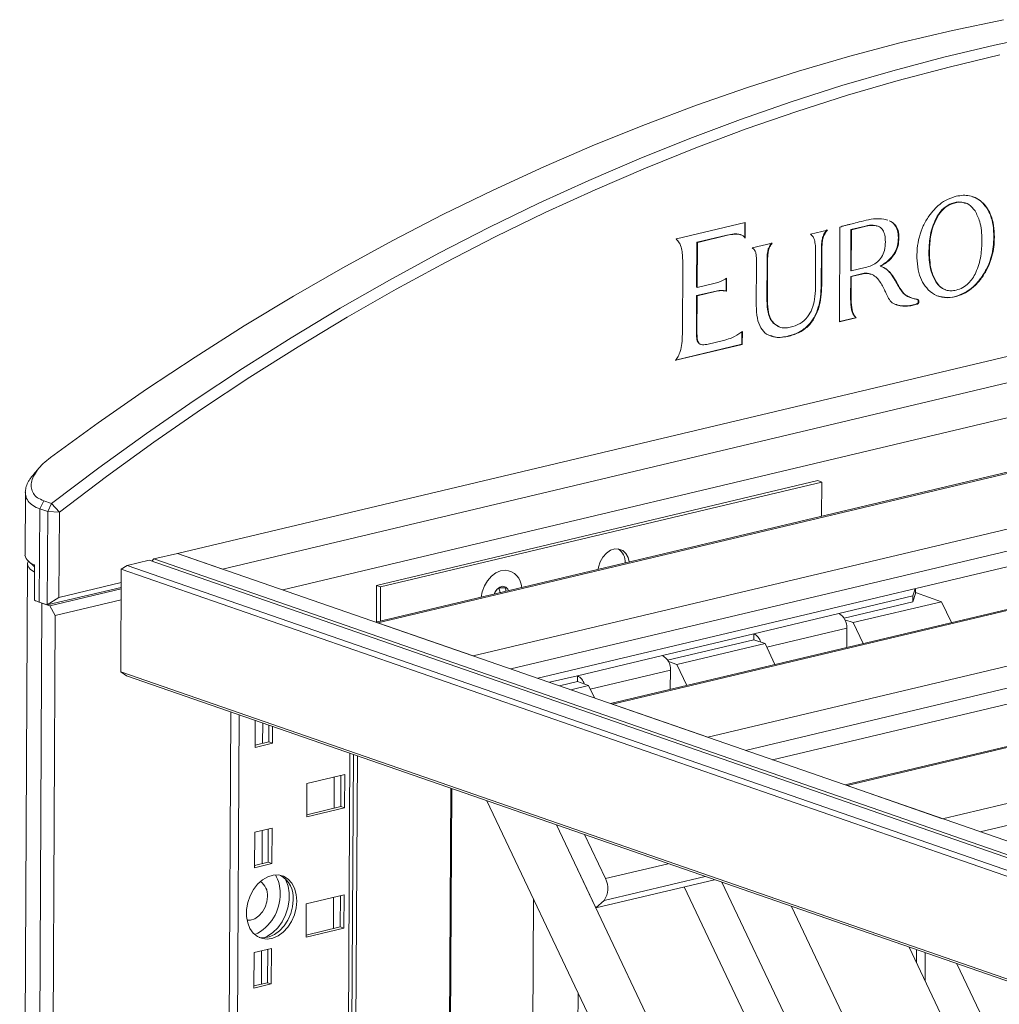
# Model space of a CAD drawing. Header units: millimetres. Extents: x 0 to 420, y 0 to 297.
# Tile 121 of 131: x 332 to 342, y 154 to 164. Entities that reach past the tile are written whole.
import ezdxf

# ---------------------------------------------------------------- set-up
doc = ezdxf.new("R2010")
doc.units = ezdxf.units.MM

msp = doc.modelspace()

# ---------------------------------------------------------------- linework, layer by layer
at = {"color": 7, "linetype": 'Continuous', "lineweight": 18}
for p, q in [((349.5284, 162.4962), (333.9506, 158.7987)), ((334.3885, 158.6469), (349.9663, 162.3444)), ((341.6063, 162.1997), (341.5998, 162.2019)), ((341.7702, 162.2004), (341.7754, 162.1986)), ((339.4651, 162.0098), (338.7967, 161.8512)), ((339.4592, 161.8605), (339.4599, 162.0086)), ((339.4643, 161.8587), (339.4651, 162.0098)), ((340.3834, 161.9672), (340.3786, 161.0472)), ((340.632, 161.9767), (340.4912, 161.9433)), ((340.6371, 161.9749), (340.4963, 161.9415)), ((340.632, 161.9767), (340.6371, 161.9749)), ((340.7502, 161.976), (340.7437, 161.9783)), ((340.8487, 162.0335), (340.8371, 162.0384)), ((341.3087, 162.0334), (341.3138, 162.0316)), ((338.7967, 161.8512), (338.7927, 161.8503)), ((338.9984, 161.8202), (339.2869, 161.8887)), ((339.0036, 161.8184), (339.292, 161.8869)), ((339.2869, 161.8887), (339.292, 161.8869)), ((339.4246, 161.8914), (339.4182, 161.8937)), ((340.2617, 161.9382), (340.0966, 161.899)), ((340.2153, 161.8657), (340.2204, 161.8639)), ((340.4912, 161.9433), (340.4891, 161.5428)), ((340.4912, 161.9433), (340.4963, 161.9415)), ((340.4963, 161.9415), (340.4942, 161.541)), ((340.952, 161.8639), (340.9572, 161.8621)), ((341.879, 161.8693), (341.8841, 161.8675)), ((338.992, 161.3834), (338.9943, 161.8192)), ((338.9943, 161.8192), (338.9994, 161.8174)), ((338.9972, 161.3816), (338.9994, 161.8174)), ((338.9984, 161.8202), (339.0036, 161.8184)), ((339.7256, 161.811), (339.5305, 161.7646)), ((339.6884, 161.7545), (339.6935, 161.7527)), ((340.1481, 161.7183), (340.1464, 161.3793)), ((340.2022, 161.4043), (340.2039, 161.7346)), ((340.2039, 161.7346), (340.209, 161.7328)), ((340.2073, 161.4025), (340.209, 161.7328)), ((341.2479, 161.7198), (341.253, 161.718)), ((338.8571, 161.6269), (338.8534, 160.927)), ((339.574, 161.6204), (339.5718, 161.206)), ((339.6744, 161.2539), (339.6764, 161.6477)), ((339.6764, 161.6477), (339.6816, 161.646)), ((339.6795, 161.2521), (339.6816, 161.646)), ((340.4942, 161.541), (340.6289, 161.5728)), ((340.7738, 161.588), (340.779, 161.5862)), ((339.2836, 161.4701), (339.2705, 161.4621)), ((339.2778, 161.3471), (339.2784, 161.4669)), ((339.2829, 161.3453), (339.2836, 161.4701)), ((340.4877, 161.2664), (340.4888, 161.4876)), ((340.4888, 161.4876), (340.619, 161.5187)), ((340.4888, 161.4876), (340.4939, 161.4859)), ((340.4891, 161.5428), (340.4942, 161.541)), ((340.4928, 161.2646), (340.4939, 161.4859)), ((340.4939, 161.4859), (340.6241, 161.5169)), ((340.619, 161.5187), (340.6241, 161.5169)), ((340.6857, 161.5089), (340.6793, 161.5111)), ((340.8594, 161.5352), (340.8645, 161.5334)), ((341.7625, 161.4849), (341.7677, 161.4831)), ((338.992, 161.3834), (338.9972, 161.3816)), ((339.1722, 161.4231), (338.9972, 161.3816)), ((340.2022, 161.4043), (340.2073, 161.4025)), ((340.9304, 161.4302), (340.9356, 161.4284)), ((341.3153, 161.4351), (341.3204, 161.4333)), ((338.9898, 160.9474), (338.9916, 161.3011)), ((338.9916, 161.3011), (339.1666, 161.3427)), ((338.9916, 161.3011), (338.9967, 161.2993)), ((338.9949, 160.9456), (338.9967, 161.2993)), ((338.9967, 161.2993), (339.1718, 161.3409)), ((339.1666, 161.3427), (339.1718, 161.3409)), ((339.2645, 161.3492), (339.2778, 161.3471)), ((339.2645, 161.3492), (339.2696, 161.3475)), ((339.2696, 161.3475), (339.2829, 161.3453)), ((339.2778, 161.3471), (339.2829, 161.3453)), ((340.9977, 161.3256), (341.0028, 161.3238)), ((341.071, 161.2818), (341.0775, 161.2795)), ((341.405, 161.3589), (341.4115, 161.3566)), ((339.6744, 161.2539), (339.6795, 161.2521)), ((340.4877, 161.2664), (340.4928, 161.2646)), ((341.0666, 161.205), (341.1254, 161.2189)), ((341.0666, 161.205), (341.0718, 161.2032)), ((341.0718, 161.2032), (341.1306, 161.2171)), ((341.1254, 161.2189), (341.1306, 161.2171)), ((341.1451, 161.2429), (341.1502, 161.2411)), ((340.3786, 161.0472), (340.5383, 161.085)), ((340.3787, 161.0502), (340.5331, 161.0868)), ((340.5331, 161.0868), (340.537, 161.0878)), ((340.5331, 161.0868), (340.5383, 161.085)), ((340.537, 161.0878), (340.5422, 161.086)), ((340.5383, 161.085), (340.5422, 161.086)), ((339.7937, 160.9972), (339.7333, 161.0385)), ((339.7333, 161.0385), (339.7384, 161.0367)), ((339.793, 160.9973), (339.7994, 160.9951)), ((338.9898, 160.9474), (338.9949, 160.9456)), ((339.4366, 160.9527), (339.4224, 160.942)), ((339.4308, 160.8287), (339.4314, 160.9488)), ((339.4359, 160.8269), (339.4366, 160.9527)), ((339.8843, 160.9096), (339.8895, 160.9078)), ((338.7853, 160.6755), (339.4308, 160.8287)), ((338.7905, 160.6737), (339.4359, 160.8269)), ((339.0071, 160.8448), (339.0122, 160.843)), ((339.0279, 160.829), (339.0344, 160.8268)), ((339.2653, 160.8694), (339.0907, 160.828)), ((339.4308, 160.8287), (339.4359, 160.8269)), ((338.7866, 160.6728), (338.7905, 160.6737)), ((338.7878, 160.6746), (338.7905, 160.6737)), ((342.3421, 160.1931), (334.9736, 158.4441)), ((343.5545, 159.954), (335.8756, 158.1314)), ((335.8951, 158.1246), (343.5922, 159.9516)), ((332.6074, 159.6289), (332.551, 159.5635)), ((336.8223, 157.8032), (344.5194, 159.6301)), ((335.8836, 158.4879), (340.1683, 159.5049)), ((335.9223, 158.4745), (340.2069, 159.4915)), ((340.1683, 159.5049), (340.2069, 159.4915)), ((340.2069, 159.4915), (340.2052, 159.159)), ((332.4725, 159.3926), (332.4693, 158.7819)), ((332.6131, 159.2305), (332.6506, 159.3097)), ((332.6506, 159.3097), (332.7279, 159.2829)), ((332.7279, 159.2829), (332.6904, 159.2037)), ((332.7279, 159.2829), (332.8031, 159.2003)), ((337.4494, 157.5858), (344.6208, 159.288)), ((332.6131, 159.2305), (332.6084, 158.3251)), ((332.6904, 159.2037), (332.6131, 159.2305)), ((332.6857, 158.2983), (332.6904, 159.2037)), ((332.6904, 159.2037), (332.8031, 159.2003)), ((332.8031, 159.2003), (332.7988, 158.3716)), ((345.8338, 159.1638), (338.1549, 157.3412)), ((338.1744, 157.3344), (345.8715, 159.1614)), ((333.9506, 158.7987), (333.7213, 158.7442)), ((346.8642, 154.3219), (333.9506, 158.7987)), ((334.3885, 158.6469), (333.9506, 158.7987)), ((339.1016, 157.013), (346.7987, 158.84)), ((332.4946, 158.6964), (332.3791, 136.4777)), ((332.4967, 158.7299), (332.5627, 158.6691)), ((333.6752, 158.7333), (333.461, 158.6825)), ((346.8549, 154.1643), (333.6752, 158.7333)), ((333.7213, 158.7442), (333.702, 158.724)), ((346.855, 154.1912), (333.7213, 158.7442)), ((332.561, 158.3439), (332.5628, 158.6887)), ((333.4044, 158.6458), (333.3992, 157.6498)), ((333.4044, 158.6458), (333.461, 158.6825)), ((346.8539, 153.9833), (333.4044, 158.6458)), ((333.461, 158.6825), (346.8542, 154.0394)), ((332.7988, 158.3716), (333.4037, 158.5152)), ((333.4035, 158.4687), (332.6857, 158.2983)), ((332.7114, 158.2894), (333.4034, 158.4536)), ((335.8836, 158.4879), (335.8818, 158.1328)), ((335.8836, 158.4879), (335.9223, 158.4745)), ((335.9223, 158.4745), (335.9205, 158.142)), ((337.0855, 158.4185), (337.0725, 158.4627)), ((339.7287, 156.7956), (346.9001, 158.4978)), ((341.1172, 158.4084), (341.093, 158.3274)), ((341.0933, 158.3849), (341.1145, 158.4557)), ((341.1175, 158.4564), (341.1172, 158.4084)), ((341.1173, 158.4173), (341.3707, 158.3294)), ((332.6342, 158.3162), (332.5187, 136.0974)), ((332.6084, 158.3251), (332.6857, 158.2983)), ((332.7114, 158.2894), (332.6342, 158.3162)), ((332.6857, 158.2983), (332.7988, 158.3716)), ((333.4029, 158.3469), (332.7625, 158.1949)), ((341.0933, 158.3849), (340.3741, 158.2142)), ((341.093, 158.3274), (340.4244, 158.1687)), ((348.1131, 158.3737), (340.4342, 156.551)), ((340.4537, 156.5443), (348.1508, 158.3712)), ((340.5138, 158.126), (341.3707, 158.3294)), ((341.093, 158.3274), (341.0933, 158.3849)), ((341.3707, 158.3294), (341.4667, 158.1273)), ((332.7625, 158.1949), (332.7114, 158.2894)), ((332.6478, 136.1294), (332.7625, 158.1949)), ((335.8951, 158.1246), (336.8223, 157.8032)), ((339.5477, 158.018), (340.3741, 158.2142)), ((340.4322, 158.1543), (340.5138, 158.126)), ((340.5138, 158.126), (340.6097, 157.9239)), ((340.4507, 158.0725), (340.4498, 157.8859)), ((341.3809, 156.2228), (349.078, 158.0498)), ((338.6602, 157.8074), (339.5477, 158.018)), ((338.7106, 157.7619), (339.5474, 157.9606)), ((339.5477, 158.018), (339.5474, 157.9606)), ((339.5474, 157.9606), (339.6569, 157.9226)), ((338.7999, 157.7192), (339.6569, 157.9226)), ((339.6569, 157.9226), (339.7528, 157.7205)), ((337.8339, 157.6112), (338.6602, 157.8074)), ((338.7184, 157.7475), (338.7999, 157.7192)), ((333.3992, 157.6498), (346.7715, 153.014)), ((333.3992, 157.6498), (333.4554, 157.6098)), ((338.7369, 157.6657), (338.7359, 157.4791)), ((338.7999, 157.7192), (338.8959, 157.5171)), ((346.7714, 152.9936), (333.4554, 157.6098)), ((337.5621, 157.5467), (337.8339, 157.6112)), ((337.6603, 157.5127), (337.8336, 157.5538)), ((337.8339, 157.6112), (337.8336, 157.5538)), ((337.8336, 157.5538), (337.943, 157.5158)), ((337.7698, 157.4747), (337.943, 157.5158)), ((337.943, 157.5158), (338.0005, 157.3947)), ((338.1744, 157.3344), (339.1016, 157.013)), ((334.4694, 157.2583), (334.3638, 136.9347)), ((334.7059, 157.1763), (334.7045, 156.915)), ((334.7783, 157.1512), (334.7773, 156.9533)), ((334.8368, 156.9674), (334.8376, 157.1306)), ((334.8729, 156.9549), (334.8737, 157.1181)), ((334.7045, 156.915), (334.8729, 156.9549)), ((334.7046, 156.9361), (334.8368, 156.9674)), ((334.8368, 156.9674), (334.8729, 156.9549)), ((335.5634, 138.593), (335.6583, 156.8461)), ((335.6975, 156.8326), (335.603, 138.6477)), ((335.5743, 156.6527), (335.2071, 156.5656)), ((335.4731, 156.6287), (335.4715, 156.3242)), ((335.5366, 156.3396), (335.5382, 156.6442)), ((335.5726, 156.3271), (335.5743, 156.6527)), ((335.2071, 156.5656), (335.2054, 156.2399)), ((336.6053, 156.5179), (336.5189, 139.9139)), ((336.5285, 139.9272), (336.6148, 156.5146)), ((340.4537, 156.5443), (341.3809, 156.2228)), ((335.2054, 156.2399), (335.5726, 156.3271)), ((335.2055, 156.261), (335.5366, 156.3396)), ((335.5366, 156.3396), (335.5726, 156.3271)), ((341.5054, 146.807), (336.9547, 156.3967)), ((334.8686, 156.1313), (334.7002, 156.0914)), ((334.8307, 155.799), (334.8324, 156.1227)), ((334.8668, 155.7865), (334.8686, 156.1313)), ((337.6321, 156.1619), (338.0143, 155.3565)), ((337.6321, 156.1619), (341.8472, 147.2794)), ((334.7002, 156.0914), (334.6985, 155.7466)), ((334.7729, 156.1086), (334.7712, 155.7849)), ((338.1057, 155.6409), (337.903, 156.068)), ((334.6985, 155.7466), (334.8668, 155.7865)), ((334.6986, 155.7677), (334.8307, 155.799)), ((334.6986, 155.7724), (334.7067, 155.7696)), ((334.8307, 155.799), (334.8668, 155.7865)), ((338.0143, 155.3565), (339.1664, 155.63)), ((338.8712, 155.5599), (342.4229, 148.0753)), ((342.6569, 148.3988), (339.237, 155.6055)), ((335.5683, 155.4843), (335.201, 155.3972)), ((335.467, 155.4603), (335.4654, 155.1558)), ((335.5305, 155.1712), (335.5321, 155.4758)), ((335.5666, 155.1587), (335.5683, 155.4843)), ((337.4062, 155.4453), (337.3313, 141.0368)), ((335.201, 155.3972), (335.1993, 155.0715)), ((338.0143, 155.3565), (338.0931, 155.4289)), ((339.9144, 155.3707), (342.9987, 148.8712)), ((335.1993, 155.0715), (335.5666, 155.1587)), ((335.1994, 155.0926), (335.5305, 155.1712)), ((335.5305, 155.1712), (335.5666, 155.1587)), ((341.0556, 154.9751), (343.5745, 149.6671)), ((334.6942, 154.923), (334.6924, 154.5782)), ((334.8625, 154.9629), (334.6942, 154.923)), ((334.7668, 154.9402), (334.7651, 154.6165)), ((334.8247, 154.6306), (334.8263, 154.9543)), ((334.8607, 154.6181), (334.8625, 154.9629)), ((341.1282, 154.9499), (341.1275, 154.8236)), ((341.2126, 154.9207), (341.2111, 154.6473)), ((343.8085, 149.9906), (341.5194, 154.8143)), ((334.6924, 154.5782), (334.8607, 154.6181)), ((334.6925, 154.5993), (334.8247, 154.6306)), ((334.8247, 154.6306), (334.8607, 154.6181)), ((337.84, 154.531), (337.7731, 141.6475))]:
    msp.add_line(p, q, dxfattribs=at)
at = {"color": 8, "linetype": 'Continuous', "lineweight": 18}
for p, q in [((337.1874, 157.6766), (344.6216, 159.4412)), ((339.4667, 156.8864), (346.9009, 158.651)), ((339.6733, 157.8879), (340.4507, 158.0725)), ((341.746, 156.0963), (349.1802, 157.8609)), ((337.9595, 157.4811), (338.7369, 157.6657)), ((334.5503, 157.2303), (334.4478, 137.5183)), ((335.6243, 156.8579), (335.5291, 138.5456)), ((338.1057, 155.6409), (338.7166, 155.7859)), ((338.0931, 155.4289), (339.0746, 155.6618))]:
    msp.add_line(p, q, dxfattribs=at)
at = {"color": 7, "linetype": 'Continuous', "lineweight": 18, "flags": 128}
for points in [[(341.9738, 163.9804), (341.4761, 163.8759), (340.9781, 163.7577), (340.4802, 163.6259), (339.9827, 163.4804), (339.4856, 163.3214), (338.9893, 163.1489), (338.494, 162.963), (338, 162.7639), (337.5075, 162.5516), (337.0167, 162.3261), (336.5278, 162.0877), (336.0412, 161.8365), (335.557, 161.5724), (335.0754, 161.2958), (334.5968, 161.0067), (334.1213, 160.7052), (333.6491, 160.3916), (333.1806, 160.0659), (332.7158, 159.7283)], [(332.7279, 159.2829), (333.1858, 159.6283), (333.6477, 159.962), (334.1133, 160.2841), (334.5825, 160.5942), (335.0549, 160.8923), (335.5304, 161.1782), (336.0087, 161.4518), (336.4897, 161.7129), (336.973, 161.9615), (337.4585, 162.1974), (337.9459, 162.4204), (338.435, 162.6306), (338.9256, 162.8277), (339.4173, 163.0118), (339.9101, 163.1827), (340.4036, 163.3402), (340.8977, 163.4845), (341.392, 163.6153), (341.8863, 163.7326), (342.3805, 163.8365)], [(341.9368, 163.638), (341.4438, 163.521), (340.9508, 163.3905), (340.4581, 163.2467), (339.9659, 163.0895), (339.4745, 162.9191), (338.984, 162.7356), (338.4948, 162.5389), (338.007, 162.3293), (337.5209, 162.1069), (337.0367, 161.8716), (336.5547, 161.6237), (336.0751, 161.3633), (335.598, 161.0905), (335.1238, 160.8053), (334.6527, 160.508), (334.1848, 160.1988), (333.7204, 159.8776), (333.2598, 159.5447), (332.8031, 159.2003)], [(338.3362, 158.7154), (338.3259, 158.7578), (338.3044, 158.7972), (338.2742, 158.8256), (338.2373, 158.8408), (338.1965, 158.8417), (338.155, 158.8283), (338.1156, 158.8015), (338.0814, 158.7633), (338.0549, 158.7166), (338.038, 158.6648), (338.0343, 158.6438)], [(332.5027, 158.7244), (332.4996, 158.7183), (332.4947, 158.6993), (332.4972, 158.6803), (332.5068, 158.6615), (332.5236, 158.643), (332.5473, 158.6252), (332.5624, 158.6161)], [(336.8999, 158.3745), (336.9106, 158.4261), (336.9321, 158.4825), (336.9625, 158.5335), (337.0001, 158.5763), (337.0428, 158.6086), (337.0885, 158.6288), (337.1345, 158.6356)], [(337.1663, 158.4377), (337.1597, 158.4511), (337.1386, 158.4722), (337.111, 158.4796), (337.0811, 158.4722), (337.0535, 158.4511), (337.0325, 158.4194), (337.0265, 158.4045)], [(335.1094, 155.4233), (335.104, 155.4878), (335.0875, 155.5466), (335.0605, 155.5969), (335.0243, 155.6363), (334.9807, 155.6631), (334.9316, 155.676), (334.8794, 155.6743), (334.8266, 155.6582), (334.7754, 155.6283), (334.7285, 155.5862), (334.6879, 155.5337), (334.6556, 155.4733), (334.6331, 155.4079), (334.6214, 155.3405), (334.621, 155.2742), (334.6321, 155.2122), (334.654, 155.1574), (334.6857, 155.1122), (334.7259, 155.0789), (334.7725, 155.0589), (334.8234, 155.0533), (334.8763, 155.0623), (334.9286, 155.0854), (334.9779, 155.1216), (335.0219, 155.1692), (335.0585, 155.2259), (335.0861, 155.2892), (335.1034, 155.356), (335.1094, 155.4233)], [(334.9926, 155.6452), (335.0023, 155.6274), (335.0245, 155.5679), (335.0357, 155.5013), (335.0354, 155.4305), (335.0235, 155.3584), (335.0005, 155.2882), (334.9675, 155.2226), (334.9257, 155.1646), (334.8771, 155.1166), (334.8236, 155.0806), (334.7918, 155.066)], [(334.8245, 155.4684), (334.8185, 155.4154), (334.8017, 155.3636), (334.7752, 155.3169), (334.7409, 155.2787), (334.7016, 155.252), (334.66, 155.2385), (334.6259, 155.2383)], [(334.7421, 155.07), (334.7874, 155.0658), (334.8402, 155.0748), (334.8925, 155.0979), (334.9418, 155.1341), (334.9858, 155.1817), (335.0225, 155.2384), (335.0501, 155.3017), (335.0673, 155.3685), (335.0734, 155.4358)]]:
    msp.add_lwpolyline(points, dxfattribs=at)
at = {"color": 7, "linetype": 'Continuous', "lineweight": 18}
for centre, radius, start, end in [((338.1433, 158.7125), 0.1562, 357.87478, 55.9855), ((332.59, 158.8095), 0.1239, 192.8614, 257.29567), ((337.1181, 158.4615), 0.1749, 2.06381, 84.61592), ((332.7824, 158.8323), 0.5362, 245.61225, 251.06547), ((340.3007, 158.0829), 0.1503, 356.01463, 60.81353), ((339.492, 157.9042), 0.1268, 15.19035, 63.91395), ((338.5869, 157.6761), 0.1503, 356.01463, 60.81353), ((337.7781, 157.4974), 0.1268, 15.19035, 63.91395), ((334.6016, 155.5067), 0.3454, 358.47782, 29.5188), ((334.8269, 155.4586), 0.2475, 354.70448, 59.90736), ((337.9369, 155.5445), 0.1944, 323.48936, 29.73531), ((334.6666, 155.4815), 0.1584, 355.26595, 55.79038), ((334.5175, 155.4854), 0.4296, 295.32168, 1.6117)]:
    msp.add_arc(centre, radius, start, end, dxfattribs=at)
for points, knots in [([(341.5137, 162.2657), (341.4854, 162.2571), (341.4303, 162.2405), (341.3572, 162.1934), (341.296, 162.1374), (341.2639, 162.095), (341.2477, 162.0735)], [0, 0, 0, 0, 0.290094, 0.565925, 0.780613, 1, 1, 1, 1]), ([(341.7754, 162.1986), (341.7552, 162.2158), (341.7152, 162.25), (341.647, 162.2726), (341.5793, 162.2779), (341.5359, 162.2698), (341.5137, 162.2657)], [0, 0, 0, 0, 0.277766, 0.550566, 0.769955, 1, 1, 1, 1]), ([(341.7702, 162.2004), (341.7503, 162.2185), (341.7204, 162.2458), (341.6831, 162.2568), (341.6706, 162.2605)], [0, 0, 0, 0, 0.66274, 1, 1, 1, 1]), ([(341.5989, 162.1969), (341.5851, 162.2023), (341.5448, 162.218), (341.4757, 162.2013), (341.4053, 162.1653), (341.3485, 162.1084), (341.3223, 162.059), (341.3087, 162.0334)], [0, 0, 0, 0, 0.141044, 0.409934, 0.607127, 0.796889, 1, 1, 1, 1]), ([(341.696, 162.1235), (341.6775, 162.1467), (341.6415, 162.1921), (341.5603, 162.2145), (341.4812, 162.2005), (341.4103, 162.1633), (341.3537, 162.1067), (341.3274, 162.0572), (341.3138, 162.0316)], [0, 0, 0, 0, 0.190526, 0.371872, 0.568503, 0.712704, 0.851471, 1, 1, 1, 1]), ([(341.879, 161.8693), (341.8778, 161.908), (341.8756, 161.9828), (341.8508, 162.076), (341.8154, 162.149), (341.7853, 162.1832), (341.7702, 162.2004)], [0, 0, 0, 0, 0.296649, 0.573384, 0.785428, 1, 1, 1, 1]), ([(341.8841, 161.8675), (341.883, 161.9062), (341.8808, 161.981), (341.8559, 162.0742), (341.8206, 162.1472), (341.7905, 162.1814), (341.7754, 162.1986)], [0, 0, 0, 0, 0.296649, 0.573384, 0.785428, 1, 1, 1, 1]), ([(340.8371, 162.0384), (340.8031, 162.0437), (340.7381, 162.0538), (340.6699, 162.0396), (340.6373, 162.0327)], [0, 0, 0, 0, 0.5229601, 1, 1, 1, 1]), ([(341.2477, 162.0735), (341.2282, 162.0423), (341.1891, 161.9801), (341.1516, 161.871), (341.1321, 161.7552), (341.1304, 161.637), (341.1463, 161.5252), (341.182, 161.4275), (341.2214, 161.3812), (341.241, 161.3581)], [0, 0, 0, 0, 0.13639, 0.272152, 0.414433, 0.566983, 0.717691, 0.859358, 1, 1, 1, 1]), ([(341.7633, 161.8387), (341.7622, 161.8711), (341.76, 161.9331), (341.7423, 162.0332), (341.7131, 162.09), (341.696, 162.1235)], [0, 0, 0, 0, 0.309102, 0.592215, 1, 1, 1, 1]), ([(340.439, 161.9832), (340.428, 161.9803), (340.4094, 161.9755), (340.3909, 161.9696), (340.3834, 161.9672)], [0, 0, 0, 0, 0.593489, 1, 1, 1, 1]), ([(340.6373, 162.0327), (340.6082, 162.0255), (340.5582, 162.013), (340.4976, 161.9978), (340.4606, 161.9886), (340.4445, 161.9845), (340.439, 161.9832)], [0, 0, 0, 0, 0.440691, 0.7564, 0.916778, 1, 1, 1, 1]), ([(340.7434, 161.975), (340.7313, 161.9792), (340.6964, 161.9912), (340.6574, 161.9824), (340.632, 161.9767)], [0, 0, 0, 0, 0.347655, 1, 1, 1, 1]), ([(340.8254, 161.823), (340.8245, 161.8454), (340.8229, 161.8872), (340.8027, 161.9394), (340.765, 161.9747), (340.7073, 161.9879), (340.6622, 161.9795), (340.6371, 161.9749)], [0, 0, 0, 0, 0.192043, 0.357986, 0.519027, 0.733289, 1, 1, 1, 1]), ([(340.952, 161.8639), (340.9505, 161.8885), (340.9476, 161.9366), (340.9183, 161.9892), (340.8875, 162.0175), (340.8674, 162.0253), (340.8614, 162.0276)], [0, 0, 0, 0, 0.3235, 0.631768, 0.890745, 1, 1, 1, 1]), ([(340.9572, 161.8621), (340.9557, 161.8868), (340.9527, 161.9348), (340.9235, 161.9875), (340.8912, 162.0168), (340.8693, 162.025), (340.8616, 162.0279)], [0, 0, 0, 0, 0.313797, 0.61282, 0.864029, 1, 1, 1, 1]), ([(341.3087, 162.0334), (341.2981, 162.0081), (341.2761, 161.9556), (341.2524, 161.8488), (341.2496, 161.7701), (341.2479, 161.7198)], [0, 0, 0, 0, 0.252128, 0.522477, 1, 1, 1, 1]), ([(341.3138, 162.0316), (341.3032, 162.0063), (341.2813, 161.9538), (341.2575, 161.847), (341.2548, 161.7683), (341.253, 161.718)], [0, 0, 0, 0, 0.252128, 0.522477, 1, 1, 1, 1]), ([(338.7927, 161.8503), (338.8041, 161.8392), (338.8284, 161.8154), (338.8462, 161.7594), (338.856, 161.6957), (338.8567, 161.6509), (338.8571, 161.6269)], [0, 0, 0, 0, 0.226291, 0.484201, 0.722885, 1, 1, 1, 1]), ([(339.2869, 161.8887), (339.3101, 161.893), (339.3513, 161.9008), (339.3968, 161.9025), (339.4155, 161.8936), (339.4184, 161.8923)], [0, 0, 0, 0, 0.519674, 0.926053, 1, 1, 1, 1]), ([(339.292, 161.8869), (339.3154, 161.8917), (339.357, 161.9003), (339.4087, 161.8979), (339.4451, 161.8848), (339.4582, 161.8669), (339.4643, 161.8587)], [0, 0, 0, 0, 0.371813, 0.662567, 0.844242, 1, 1, 1, 1]), ([(340.0966, 161.899), (340.1062, 161.8904), (340.1225, 161.8756), (340.1321, 161.8529), (340.1361, 161.8435)], [0, 0, 0, 0, 0.581332, 1, 1, 1, 1]), ([(340.2039, 161.7346), (340.2038, 161.7636), (340.2037, 161.807), (340.2124, 161.8511), (340.2153, 161.8657)], [0, 0, 0, 0, 0.6673224, 1, 1, 1, 1]), ([(340.209, 161.7328), (340.209, 161.7618), (340.2088, 161.8052), (340.2175, 161.8493), (340.2204, 161.8639)], [0, 0, 0, 0, 0.6673224, 1, 1, 1, 1]), ([(340.2153, 161.8657), (340.2209, 161.8801), (340.2315, 161.9073), (340.2485, 161.9295), (340.2566, 161.94)], [0, 0, 0, 0, 0.526883, 1, 1, 1, 1]), ([(340.2204, 161.8639), (340.226, 161.8783), (340.2366, 161.9055), (340.2537, 161.9277), (340.2617, 161.9382)], [0, 0, 0, 0, 0.526883, 1, 1, 1, 1]), ([(340.7738, 161.588), (340.8031, 161.6057), (340.8566, 161.6382), (340.9161, 161.7115), (340.9474, 161.7901), (340.9504, 161.8388), (340.952, 161.8639)], [0, 0, 0, 0, 0.324562, 0.592048, 0.789044, 1, 1, 1, 1]), ([(340.779, 161.5862), (340.8083, 161.6039), (340.8617, 161.6364), (340.9212, 161.7097), (340.9525, 161.7883), (340.9556, 161.837), (340.9572, 161.8621)], [0, 0, 0, 0, 0.324562, 0.592048, 0.789044, 1, 1, 1, 1]), ([(341.7625, 161.4849), (341.7821, 161.5163), (341.8211, 161.5788), (341.8558, 161.6797), (341.8753, 161.7775), (341.8777, 161.8381), (341.879, 161.8693)], [0, 0, 0, 0, 0.273121, 0.544415, 0.765505, 1, 1, 1, 1]), ([(341.7677, 161.4831), (341.7873, 161.5145), (341.8262, 161.577), (341.861, 161.6779), (341.8804, 161.7757), (341.8829, 161.8363), (341.8841, 161.8675)], [0, 0, 0, 0, 0.273121, 0.544415, 0.765505, 1, 1, 1, 1]), ([(338.9943, 161.8192), (338.995, 161.8193), (338.9964, 161.8197), (338.9978, 161.82), (338.9984, 161.8202)], [0, 0, 0, 0, 0.5245, 1, 1, 1, 1]), ([(338.9994, 161.8174), (339.0002, 161.8176), (339.0015, 161.8179), (339.0029, 161.8183), (339.0036, 161.8184)], [0, 0, 0, 0, 0.5245, 1, 1, 1, 1]), ([(339.5305, 161.7646), (339.5396, 161.7581), (339.5548, 161.7473), (339.5627, 161.7278), (339.5659, 161.7201)], [0, 0, 0, 0, 0.605272, 1, 1, 1, 1]), ([(339.6764, 161.6477), (339.6765, 161.6712), (339.6767, 161.7067), (339.6854, 161.7424), (339.6884, 161.7545)], [0, 0, 0, 0, 0.661299, 1, 1, 1, 1]), ([(339.6816, 161.646), (339.6817, 161.6694), (339.6818, 161.7049), (339.6906, 161.7406), (339.6935, 161.7527)], [0, 0, 0, 0, 0.661299, 1, 1, 1, 1]), ([(339.6884, 161.7545), (339.693, 161.7655), (339.7018, 161.7864), (339.7145, 161.8043), (339.7205, 161.8127)], [0, 0, 0, 0, 0.526703, 1, 1, 1, 1]), ([(339.6935, 161.7527), (339.6982, 161.7637), (339.707, 161.7846), (339.7196, 161.8025), (339.7256, 161.811)], [0, 0, 0, 0, 0.526703, 1, 1, 1, 1]), ([(340.1361, 161.8435), (340.14, 161.8249), (340.1483, 161.7849), (340.1482, 161.7416), (340.1481, 161.7183)], [0, 0, 0, 0, 0.463729, 1, 1, 1, 1]), ([(340.6289, 161.5728), (340.6512, 161.5791), (340.692, 161.5907), (340.7472, 161.6244), (340.7917, 161.6737), (340.8211, 161.7441), (340.8239, 161.7954), (340.8254, 161.823)], [0, 0, 0, 0, 0.229982, 0.420123, 0.585201, 0.77678, 1, 1, 1, 1]), ([(341.7035, 161.5254), (341.7139, 161.5507), (341.7356, 161.6031), (341.7589, 161.7097), (341.7616, 161.7884), (341.7633, 161.8387)], [0, 0, 0, 0, 0.251049, 0.521259, 1, 1, 1, 1]), ([(339.5659, 161.7201), (339.5682, 161.708), (339.5742, 161.6761), (339.574, 161.6418), (339.574, 161.6204)], [0, 0, 0, 0, 0.377962, 1, 1, 1, 1]), ([(341.2479, 161.7198), (341.2491, 161.6875), (341.2513, 161.6255), (341.269, 161.5254), (341.2981, 161.4686), (341.3153, 161.4351)], [0, 0, 0, 0, 0.30882, 0.591977, 1, 1, 1, 1]), ([(341.253, 161.718), (341.2542, 161.6857), (341.2564, 161.6238), (341.2741, 161.5236), (341.3032, 161.4668), (341.3204, 161.4333)], [0, 0, 0, 0, 0.30882, 0.591977, 1, 1, 1, 1]), ([(340.8594, 161.5352), (340.8453, 161.5477), (340.8194, 161.5707), (340.7881, 161.5825), (340.7738, 161.588)], [0, 0, 0, 0, 0.543728, 1, 1, 1, 1]), ([(340.8645, 161.5334), (340.8504, 161.5459), (340.8245, 161.5689), (340.7932, 161.5808), (340.779, 161.5862)], [0, 0, 0, 0, 0.543728, 1, 1, 1, 1]), ([(340.619, 161.5187), (340.6393, 161.5198), (340.6609, 161.5209), (340.6787, 161.5109), (340.6797, 161.5103)], [0, 0, 0, 0, 0.94485, 1, 1, 1, 1]), ([(340.6241, 161.5169), (340.6438, 161.5162), (340.6831, 161.5147), (340.7476, 161.478), (340.7782, 161.4275), (340.7976, 161.3954)], [0, 0, 0, 0, 0.267253, 0.534671, 1, 1, 1, 1]), ([(340.9304, 161.4302), (340.9169, 161.4542), (340.8956, 161.492), (340.8691, 161.5237), (340.8594, 161.5352)], [0, 0, 0, 0, 0.635242, 1, 1, 1, 1]), ([(340.9356, 161.4284), (340.922, 161.4525), (340.9008, 161.4903), (340.8742, 161.5219), (340.8645, 161.5334)], [0, 0, 0, 0, 0.635242, 1, 1, 1, 1]), ([(341.241, 161.3581), (341.2681, 161.336), (341.3225, 161.2916), (341.4281, 161.2752), (341.5306, 161.2939), (341.6237, 161.3378), (341.7027, 161.3993), (341.7459, 161.455), (341.7677, 161.4831)], [0, 0, 0, 0, 0.182983, 0.366191, 0.561653, 0.709745, 0.853485, 1, 1, 1, 1]), ([(341.3348, 161.2992), (341.3632, 161.2917), (341.4267, 161.2749), (341.5257, 161.2963), (341.6185, 161.3395), (341.6976, 161.4011), (341.7407, 161.4568), (341.7625, 161.4849)], [0, 0, 0, 0, 0.199422, 0.446315, 0.633373, 0.814933, 1, 1, 1, 1]), ([(341.5139, 161.3548), (341.5356, 161.3616), (341.5775, 161.3747), (341.6314, 161.4166), (341.6735, 161.468), (341.6933, 161.5058), (341.7035, 161.5254)], [0, 0, 0, 0, 0.290149, 0.558662, 0.77175, 1, 1, 1, 1]), ([(339.2705, 161.4621), (339.2534, 161.453), (339.2211, 161.4359), (339.1879, 161.4272), (339.1722, 161.4231)], [0, 0, 0, 0, 0.5270613, 1, 1, 1, 1]), ([(339.8843, 160.9096), (339.9202, 160.9204), (339.9868, 160.9404), (340.0772, 161.007), (340.1398, 161.094), (340.1775, 161.1911), (340.1984, 161.2943), (340.2009, 161.366), (340.2022, 161.4043)], [0, 0, 0, 0, 0.203541, 0.377967, 0.541348, 0.676317, 0.826968, 1, 1, 1, 1]), ([(339.8895, 160.9078), (339.9253, 160.9186), (339.9919, 160.9386), (340.0823, 161.0052), (340.145, 161.0922), (340.1826, 161.1893), (340.2036, 161.2925), (340.206, 161.3642), (340.2073, 161.4025)], [0, 0, 0, 0, 0.203541, 0.377967, 0.541348, 0.676317, 0.826968, 1, 1, 1, 1]), ([(340.1464, 161.3793), (340.1449, 161.3415), (340.1423, 161.2721), (340.1168, 161.173), (340.0693, 161.0873), (339.9935, 161.0217), (339.9339, 161.0035), (339.9014, 160.9936)], [0, 0, 0, 0, 0.219072, 0.402083, 0.56565, 0.763715, 1, 1, 1, 1]), ([(340.7976, 161.3954), (340.8055, 161.3792), (340.8186, 161.3524), (340.8314, 161.3254), (340.8365, 161.3147)], [0, 0, 0, 0, 0.60299, 1, 1, 1, 1]), ([(340.9977, 161.3256), (340.9861, 161.3408), (340.9614, 161.3731), (340.9411, 161.4104), (340.9304, 161.4302)], [0, 0, 0, 0, 0.470214, 1, 1, 1, 1]), ([(341.0028, 161.3238), (340.9912, 161.339), (340.9665, 161.3714), (340.9463, 161.4087), (340.9356, 161.4284)], [0, 0, 0, 0, 0.470214, 1, 1, 1, 1]), ([(341.3153, 161.4351), (341.3288, 161.4167), (341.3538, 161.3825), (341.3895, 161.3667), (341.406, 161.3595)], [0, 0, 0, 0, 0.538353, 1, 1, 1, 1]), ([(341.3204, 161.4333), (341.334, 161.4153), (341.3604, 161.3804), (341.4109, 161.3537), (341.4628, 161.3457), (341.4965, 161.3517), (341.5139, 161.3548)], [0, 0, 0, 0, 0.2869441, 0.5555549, 0.770066, 1, 1, 1, 1]), ([(339.1666, 161.3427), (339.1862, 161.3467), (339.2194, 161.3535), (339.2514, 161.3505), (339.2645, 161.3492)], [0, 0, 0, 0, 0.591586, 1, 1, 1, 1]), ([(339.1718, 161.3409), (339.1914, 161.3449), (339.2246, 161.3517), (339.2566, 161.3487), (339.2696, 161.3475)], [0, 0, 0, 0, 0.591586, 1, 1, 1, 1]), ([(340.8365, 161.3147), (340.8404, 161.3065), (340.8468, 161.2928), (340.8534, 161.2793), (340.856, 161.274)], [0, 0, 0, 0, 0.602706, 1, 1, 1, 1]), ([(341.0717, 161.2817), (341.0711, 161.2819), (341.0567, 161.2859), (341.0303, 161.2976), (341.0084, 161.3164), (340.9977, 161.3256)], [0, 0, 0, 0, 0.024369, 0.521023, 1, 1, 1, 1]), ([(341.1374, 161.2648), (341.1373, 161.2648), (341.137, 161.2649), (341.136, 161.265), (341.1334, 161.2654), (341.1259, 161.2667), (341.1057, 161.2708), (341.0741, 161.28), (341.0354, 161.2955), (341.0136, 161.3145), (341.0028, 161.3238)], [0, 0, 0, 0, 0.002307, 0.006492, 0.018902, 0.05558, 0.160506, 0.435215, 0.722724, 1, 1, 1, 1]), ([(339.5718, 161.206), (339.5733, 161.1639), (339.5761, 161.0858), (339.61, 160.987), (339.673, 160.9172), (339.7707, 160.887), (339.8474, 160.9004), (339.8895, 160.9078)], [0, 0, 0, 0, 0.203078, 0.377254, 0.540743, 0.748533, 1, 1, 1, 1]), ([(339.7333, 161.0385), (339.723, 161.0525), (339.702, 161.0814), (339.6786, 161.1539), (339.676, 161.2149), (339.6744, 161.2539)], [0, 0, 0, 0, 0.253489, 0.521763, 1, 1, 1, 1]), ([(339.7384, 161.0367), (339.7282, 161.0507), (339.7071, 161.0796), (339.6838, 161.1521), (339.6812, 161.2131), (339.6795, 161.2521)], [0, 0, 0, 0, 0.253489, 0.521763, 1, 1, 1, 1]), ([(340.537, 161.0878), (340.5283, 161.0973), (340.5098, 161.1177), (340.4906, 161.179), (340.4888, 161.2316), (340.4877, 161.2664)], [0, 0, 0, 0, 0.230256, 0.490484, 1, 1, 1, 1]), ([(340.5422, 161.086), (340.5335, 161.0956), (340.515, 161.1159), (340.4957, 161.1772), (340.494, 161.2298), (340.4928, 161.2646)], [0, 0, 0, 0, 0.230256, 0.490484, 1, 1, 1, 1]), ([(340.856, 161.274), (340.8673, 161.2584), (340.8906, 161.2265), (340.9424, 161.2076), (340.9965, 161.1989), (341.0386, 161.1995), (341.064, 161.2019), (341.0703, 161.2029), (341.0718, 161.2032)], [0, 0, 0, 0, 0.224408, 0.459453, 0.687977, 0.922807, 0.98116, 1, 1, 1, 1]), ([(340.9259, 161.2165), (340.9299, 161.2145), (340.9501, 161.2049), (340.9918, 161.2017), (341.0335, 161.2012), (341.0588, 161.2037), (341.0651, 161.2047), (341.0666, 161.205)], [0, 0, 0, 0, 0.094766, 0.477467, 0.870728, 0.968449, 1, 1, 1, 1]), ([(341.1254, 161.2189), (341.1276, 161.2197), (341.1317, 161.2211), (341.1372, 161.2246), (341.1416, 161.2293), (341.1446, 161.2357), (341.1449, 161.2404), (341.1451, 161.2429)], [0, 0, 0, 0, 0.238894, 0.437608, 0.60744, 0.794319, 1, 1, 1, 1]), ([(341.1306, 161.2171), (341.1328, 161.2179), (341.1369, 161.2193), (341.1423, 161.2228), (341.1467, 161.2275), (341.1498, 161.2339), (341.1501, 161.2386), (341.1502, 161.2411)], [0, 0, 0, 0, 0.238894, 0.437608, 0.60744, 0.794319, 1, 1, 1, 1]), ([(341.1451, 161.2429), (341.1449, 161.2463), (341.1447, 161.2527), (341.1418, 161.2603), (341.1387, 161.2631), (341.1373, 161.2643)], [0, 0, 0, 0, 0.397768, 0.740524, 1, 1, 1, 1]), ([(341.1502, 161.2411), (341.1501, 161.2446), (341.1498, 161.251), (341.1469, 161.2584), (341.1426, 161.263), (341.1392, 161.2642), (341.1374, 161.2648)], [0, 0, 0, 0, 0.311663, 0.580222, 0.783529, 1, 1, 1, 1]), ([(339.9014, 160.9936), (339.8832, 160.9905), (339.8482, 160.9844), (339.7895, 160.9929), (339.7576, 161.0203), (339.7384, 161.0367)], [0, 0, 0, 0, 0.302942, 0.580867, 1, 1, 1, 1]), ([(338.8534, 160.927), (338.8525, 160.8967), (338.8509, 160.8413), (338.8362, 160.7681), (338.8149, 160.7116), (338.7958, 160.6854), (338.7866, 160.6728)], [0, 0, 0, 0, 0.345851, 0.631562, 0.823846, 1, 1, 1, 1]), ([(339.0071, 160.8448), (339.004, 160.8503), (338.9969, 160.8631), (338.9907, 160.8982), (338.9901, 160.9275), (338.9898, 160.9474)], [0, 0, 0, 0, 0.199858, 0.458137, 1, 1, 1, 1]), ([(339.0122, 160.843), (339.0091, 160.8485), (339.002, 160.8613), (338.9959, 160.8964), (338.9953, 160.9257), (338.9949, 160.9456)], [0, 0, 0, 0, 0.199858, 0.458137, 1, 1, 1, 1]), ([(339.4224, 160.942), (339.3952, 160.9242), (339.3441, 160.8909), (339.2904, 160.8763), (339.2653, 160.8694)], [0, 0, 0, 0, 0.532689, 1, 1, 1, 1]), ([(339.7103, 160.9151), (339.7265, 160.9084), (339.78, 160.8861), (339.8415, 160.8999), (339.8843, 160.9096)], [0, 0, 0, 0, 0.302766, 1, 1, 1, 1]), ([(339.0288, 160.8292), (339.0249, 160.8305), (339.0165, 160.8335), (339.0104, 160.8408), (339.0071, 160.8448)], [0, 0, 0, 0, 0.454461, 1, 1, 1, 1]), ([(339.0907, 160.828), (339.0808, 160.826), (339.0627, 160.8224), (339.0397, 160.8243), (339.0227, 160.831), (339.0156, 160.8391), (339.0122, 160.843)], [0, 0, 0, 0, 0.345828, 0.631985, 0.824328, 1, 1, 1, 1]), ([(332.7158, 159.7283), (332.6916, 159.709), (332.6434, 159.6706), (332.5888, 159.6091), (332.5494, 159.5473), (332.5289, 159.4866), (332.5274, 159.4298), (332.5476, 159.3795), (332.5867, 159.3371), (332.6294, 159.3188), (332.6506, 159.3097)], [0, 0, 0, 0, 0.125592, 0.250286, 0.375937, 0.500246, 0.625882, 0.749878, 0.87539, 1, 1, 1, 1]), ([(332.6131, 159.2305), (332.5901, 159.2402), (332.5431, 159.2601), (332.4967, 159.3049), (332.4771, 159.3472), (332.4723, 159.381), (332.4723, 159.4027), (332.4754, 159.4251), (332.4815, 159.4485), (332.4909, 159.4731), (332.5041, 159.4992), (332.5217, 159.5267), (332.5376, 159.5484), (332.5489, 159.5607), (332.5514, 159.5635)], [0, 0, 0, 0, 0.1537565, 0.3136384, 0.480364, 0.5376691, 0.5958225, 0.6548599, 0.7133202, 0.7749657, 0.8397991, 0.9078346, 0.9790818, 1, 1, 1, 1]), ([(337.0684, 158.4618), (337.0581, 158.4519), (337.0404, 158.4349), (337.0313, 158.4136), (337.0275, 158.4048)], [0, 0, 0, 0, 0.586565, 1, 1, 1, 1]), ([(337.1378, 158.4618), (337.1321, 158.4624), (337.1163, 158.464), (337.0918, 158.4651), (337.0763, 158.4637), (337.0701, 158.4622), (337.0684, 158.4618)], [0, 0, 0, 0, 0.184731, 0.518958, 0.869521, 1, 1, 1, 1]), ([(337.1405, 158.4316), (337.1393, 158.4362), (337.1364, 158.4475), (337.1373, 158.4565), (337.1378, 158.4618)], [0, 0, 0, 0, 0.409963, 1, 1, 1, 1])]:
    msp.add_open_spline(points, degree=3, knots=knots, dxfattribs=at)

doc.saveas('drawing.dxf')
